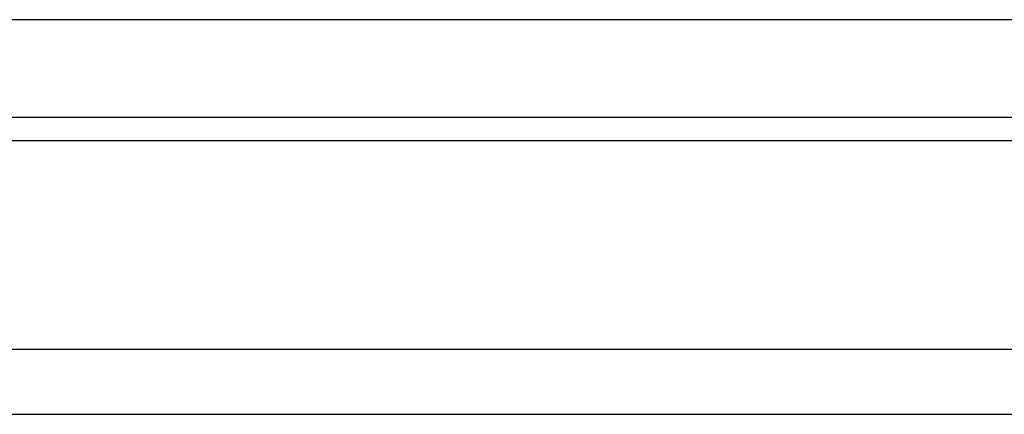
# Model space of a CAD drawing. Header units: millimetres. Extents: x 913 to 1154, y -131 to 46.
# Tile 35 of 105: x 1085.97 to 1096.57, y -117.33 to -113.08. Entities that reach past the tile are written whole.
import ezdxf

# ---------------------------------------------------------------- set-up
doc = ezdxf.new("R2010")
doc.units = ezdxf.units.MM
doc.header["$LTSCALE"] = 0.15
doc.layers.add('OUT', color=3, linetype='CONTINUOUS')

msp = doc.modelspace()

# ---------------------------------------------------------------- linework, layer by layer
at = {"layer": 'OUT', "color": 0}
for p, q in [((1066.224, -113.075), (1105.724, -113.075)), ((1066.224, -114.125), (1105.724, -114.125)), ((1019.388, -114.375), (1149.974, -114.375)), ((1019.149, -116.625), (1149.974, -116.625)), ((999.974, -117.325), (1149.974, -117.325))]:
    msp.add_line(p, q, dxfattribs=at)

doc.saveas('drawing.dxf')
